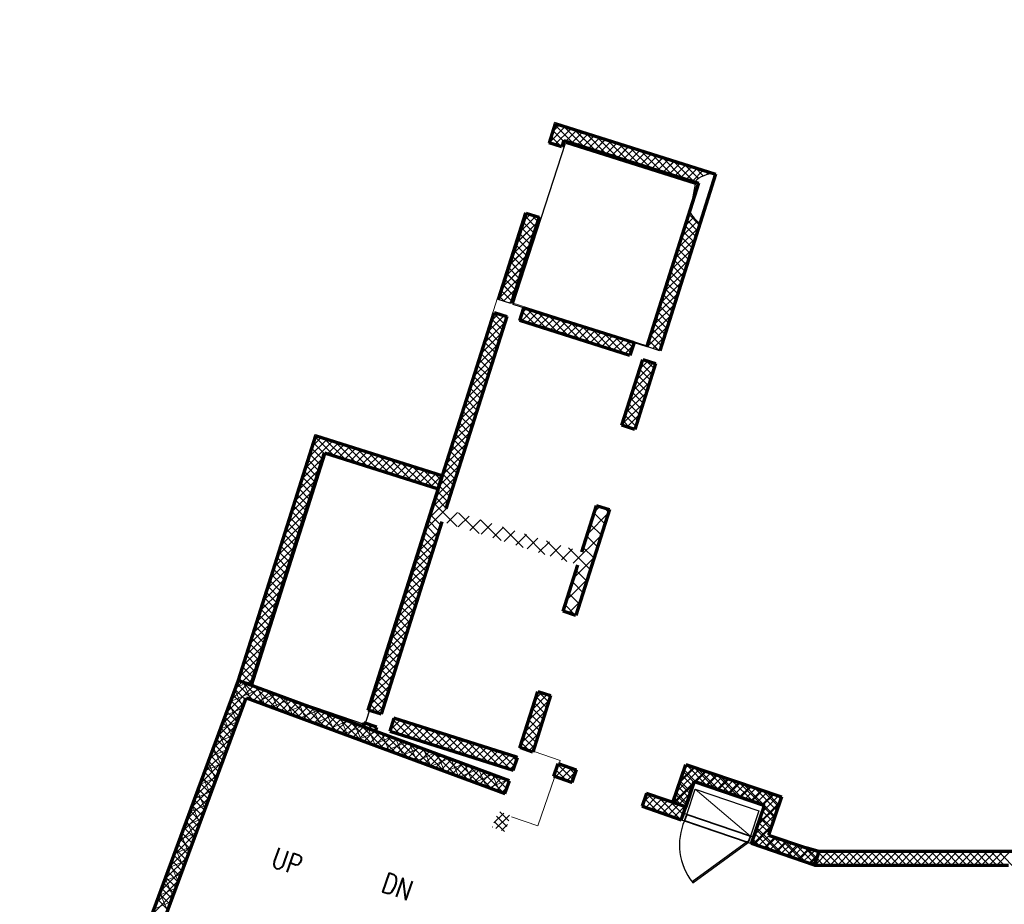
# Model space of a CAD drawing. Header units: millimetres. Extents: x 98667 to 994031, y -2704 to 533009.
# Tile 237 of 256: x 632609 to 647249, y 431122 to 444267. Entities that reach past the tile are written whole.
import ezdxf

# ---------------------------------------------------------------- set-up
doc = ezdxf.new("R2010")
doc.units = ezdxf.units.MM
for name, pattern in [('AP03000E0$0$HIDDEN', [9.525, 6.35, -3.175]), ('AP03000E0$0$HIDDENX2', [19.05, 12.7, -6.35]), ('sp00000g0$0$CENTER', [50.8, 31.75, -6.35, 6.35, -6.35])]:
    doc.linetypes.add(name, pattern=pattern)
doc.layers.add('0_LOUNGES', color=7, linetype='Continuous', true_color=0xfac800)
for name, color, linetype, lineweight in [('A-ANNO-TARG', 4, 'Continuous', 30), ('A-DOOR-FULL', 2, 'Continuous', 25), ('A-DOOR-HEAD', 3, 'Continuous', 35), ('A-ELEV-THIN', 1, 'Continuous', 15), ('A-SECT-MEDM', 2, 'Continuous', 25), ('A-SECT-THIN', 1, 'Continuous', 15), ('A-WALL-FNSH', 1, 'Continuous', 15), ('A-WALL-FULL', 6, 'Continuous', 70), ('A-WALL-PATT', 5, 'Continuous', 15), ('AP03000E0$0$A-FLOR-EDGE', 1, 'AP03000E0$0$HIDDENX2', 15), ('AP03000E0$0$A-WALL-FNSH', 1, 'Continuous', 15)]:
    doc.layers.add(name, color=color, linetype=linetype, lineweight=lineweight)
for name, color, linetype in [('A-WALL-PATT-50', 5, 'Continuous'), ('AF0300000$0$AF0300000$0$AP03-New Security Layout$0$AF0300000$0$PODUIM', 3, 'Continuous'), ('sp00000g0$0$S-GRID', 1, 'sp00000g0$0$CENTER')]:
    doc.layers.add(name, color=color, linetype=linetype)
doc.layers.add('AP03000E0$0$A-Slab Edge Guide', color=55, linetype='Continuous', lineweight=15, plot=False)
doc.styles.add('SOM-TEXT', font='SIMPLEX.shx', dxfattribs={"width": 0.8})

msp = doc.modelspace()

# ---------------------------------------------------------------- linework, layer by layer
at = {"layer": '0_LOUNGES', "color": 251, "extrusion": (-9.9569e-08, 8.03241e-09, 1)}
for p, q in [((639948, 440037, 0), (640725, 442434, 0)), ((640725, 442434, 0), (642650, 441825, 0)), ((642650, 441825, 0), (642577, 441422, 0)), ((642577, 441422, 0), (641940, 439407, 0)), ((641940, 439407, 0), (639948, 440037, 0)), ((637155, 437811, 0), (636067, 434371, 0)), ((638847, 437275, 0), (637155, 437811, 0)), ((637746, 433795, 0), (638847, 437275, 0)), ((636067, 434371, 0), (637746, 433795, 0))]:
    msp.add_line(p, q, dxfattribs=at)
msp.add_arc((459025, 494954, 0), 179716, 329.50357, 357.20966, dxfattribs=at)
at = {"layer": 'A-DOOR-FULL', "color": 251}
for p, q in [((642479, 432474, 0), (642446, 432379, 0)), ((642526, 432458, 0), (642479, 432474, 0)), ((642446, 432379, 0), (642494, 432363, 0)), ((643441, 432041, 0), (642490, 432365, 0)), ((642494, 432363, 0), (642526, 432458, 0)), ((643429, 432056, 0), (642607, 431456, 0)), ((642618, 431441, 0), (643441, 432041, 0)), ((643441, 432041, 0), (643429, 432056, 0)), ((643473, 432136, 0), (643441, 432041, 0)), ((643441, 432041, 0), (643488, 432025, 0)), ((643520, 432120, 0), (643473, 432136, 0)), ((643488, 432025, 0), (643520, 432120, 0)), ((642607, 431456, 0), (642618, 431441, 0))]:
    msp.add_line(p, q, dxfattribs=at)
msp.add_arc((643319, 432005, 0), 900, 156.5495, 218.1839, dxfattribs=at)
at = {"layer": 'A-DOOR-HEAD', "color": 251}
for p, q in [((642526, 432458, 0), (642494, 432363, 0)), ((642494, 432363, 0), (643441, 432041, 0)), ((643473, 432136, 0), (642526, 432458, 0)), ((643441, 432041, 0), (643473, 432136, 0))]:
    msp.add_line(p, q, dxfattribs=at)
at = {"layer": 'A-ELEV-THIN', "color": 251}
for p, q in [((642526, 432458, 0), (642654, 432835, 0)), ((642654, 432835, 0), (643601, 432513, 0)), ((643473, 432136, 0), (643601, 432513, 0))]:
    msp.add_line(p, q, dxfattribs=at)
at = {"layer": 'A-SECT-MEDM', "color": 251}
for p, q in [((642526, 432458, 0), (642654, 432835, 0)), ((642654, 432835, 0), (643601, 432513, 0)), ((643601, 432513, 0), (643473, 432136, 0)), ((643473, 432136, 0), (642526, 432458, 0))]:
    msp.add_line(p, q, dxfattribs=at)
at = {"layer": 'A-SECT-THIN', "color": 251}
msp.add_line((643473, 432136, 0), (642654, 432835, 0), dxfattribs=at)
at = {"layer": 'A-WALL-FNSH', "color": 251, "linetype": 'ByBlock'}
for p, q in [((640562, 442743), (640465, 442444)), ((640562, 442743), (642959, 441984)), ((640684, 442374), (640710, 442455)), ((640710, 442455), (642685, 441830)), ((642685, 441830), (641924, 439427)), ((640115, 441400), (638882, 437506)), ((639933, 440058), (640345, 441328)), ((641924, 439427), (639933, 440058)), ((636999, 438102), (635848, 434467)), ((638882, 437506), (636999, 438102)), ((640905, 435444), (641382, 436951)), ((640506, 434186), (640256, 433394)), ((640256, 433394), (640646, 433260)), ((640646, 433260), (640633, 433223)), ((640633, 433223), (640889, 433136)), ((640885, 433122), (640889, 433136)), ((640311, 432286), (640558, 433006)), ((640558, 433006), (640815, 432918)), ((640820, 432933), (640815, 432918)), ((641926, 432768), (641931, 432782)), ((641857, 432564), (641862, 432578)), ((642442, 432365), (641857, 432564)), ((639921, 432420), (640311, 432286)), ((642442, 432365), (642446, 432379)), ((643488, 432025), (643483, 432011)), ((644423, 431691), (643483, 432011)), ((647297, 431691), (644423, 431691))]:
    msp.add_line(p, q, dxfattribs=at)
at = {"layer": 'A-WALL-FULL', "color": 251}
for p, q in [((640572, 442724), (640479, 442439)), ((640572, 442724), (642955, 441970)), ((640670, 442379), (640479, 442439)), ((640701, 442474), (640670, 442379)), ((640701, 442474), (642704, 441840)), ((642704, 441840), (641934, 439409)), ((642955, 441970), (642125, 439348)), ((640140, 441393), (639724, 440108)), ((640331, 441332), (639914, 440048)), ((640140, 441393), (640331, 441332)), ((640043, 439797), (640103, 439988)), ((640103, 439988), (641743, 439469)), ((637790, 434007), (639662, 439918)), ((639852, 439858), (638947, 436998)), ((639662, 439918), (639852, 439858)), ((641683, 439278), (640043, 439797)), ((641743, 439469), (641683, 439278)), ((641564, 438241), (641874, 439218)), ((641874, 439218), (642064, 439158)), ((642064, 439158), (641755, 438180)), ((641755, 438180), (641564, 438241)), ((637009, 438083), (635859, 434447)), ((638892, 437487), (637009, 438083)), ((636049, 434387), (637139, 437832)), ((637139, 437832), (638832, 437296)), ((638832, 437296), (638892, 437487)), ((640968, 436358), (641187, 437049)), ((641187, 437049), (641378, 436989)), ((641378, 436989), (640880, 435416)), ((638886, 436807), (637981, 433947)), ((640689, 435476), (640908, 436167)), ((640880, 435416), (640689, 435476)), ((635859, 434447), (632791, 426151)), ((639891, 432955), (635859, 434447)), ((635859, 434447), (636049, 434387)), ((640047, 433449), (640312, 434284)), ((640503, 434224), (640237, 433385)), ((640312, 434284), (640503, 434224)), ((633043, 426263), (635976, 434190)), ((635976, 434190), (639821, 432768)), ((637981, 433947), (637790, 434007)), ((637730, 433817), (637710, 433762)), ((637921, 433756), (637730, 433817)), ((638172, 433887), (638111, 433696)), ((640002, 433307), (638172, 433887)), ((637710, 433762), (637898, 433693)), ((637898, 433693), (637921, 433756)), ((638111, 433696), (639946, 433115)), ((640059, 433446), (640047, 433449)), ((640237, 433385), (640059, 433446)), ((639946, 433115), (640011, 433305)), ((640011, 433305), (640002, 433307)), ((642322, 432633), (642514, 433200)), ((642514, 433200, 0), (643934, 432717, 0)), ((642514, 433200), (643934, 432717)), ((639821, 432768), (639891, 432955)), ((642462, 432425, 0), (642639, 432946, 0)), ((642639, 432946), (642511, 432569)), ((642639, 432946, 0), (643681, 432592, 0)), ((643681, 432592), (642639, 432946)), ((639821, 432768), (639821, 432768)), ((642511, 432569), (642322, 432633)), ((643934, 432717), (643742, 432150)), ((643488, 432025), (643681, 432592)), ((643504, 432071, 0), (643681, 432592, 0)), ((644426, 431706), (643488, 432025)), ((643742, 432150), (644300, 431960)), ((644493, 431906), (644300, 431960)), ((644300, 431960), (644493, 431906)), ((644300, 431960), (644493, 431906)), ((644493, 431906), (644426, 431706)), ((644493, 431906), (644426, 431706)), ((657541, 431906), (644493, 431906)), ((644426, 431706), (647312, 431706))]:
    msp.add_line(p, q, dxfattribs=at)
at = {"layer": 'A-WALL-FULL', "color": 251, "linetype": 'ByBlock'}
for p, q in [((640552, 433024), (640616, 433213)), ((640616, 433213), (640885, 433122)), ((640885, 433122), (640820, 432933)), ((640820, 432933), (640552, 433024)), ((641926, 432768), (641862, 432578)), ((642511, 432569), (641926, 432768)), ((641862, 432578), (642446, 432379)), ((642446, 432379), (642511, 432569))]:
    msp.add_line(p, q, dxfattribs=at)
at = {"layer": 'A-WALL-PATT', "color": 251, "linetype": 'Continuous'}
for p, q in [((640635, 442704), (640532, 442602)), ((640837, 442431), (640565, 442704)), ((640806, 442650), (640566, 442412)), ((640977, 442596), (640817, 442437)), ((641164, 442327), (640859, 442633)), ((640662, 442381), (640510, 442534)), ((641147, 442542), (640987, 442383)), ((641318, 442488), (641158, 442329)), ((641490, 442224), (641186, 442530)), ((641489, 442434), (641329, 442275)), ((641817, 442120), (641513, 442426)), ((641660, 442380), (641500, 442221)), ((641830, 442326), (641670, 442167)), ((642144, 442017), (641839, 442323)), ((642001, 442272), (641841, 442113)), ((642172, 442218), (642012, 442059)), ((642471, 441913), (642166, 442220)), ((642343, 442164), (642183, 442005)), ((642513, 442110), (642353, 441951)), ((642702, 441906), (642493, 442116)), ((642684, 442056), (642524, 441896)), ((642855, 442002), (642817, 441964)), ((642858, 441975), (642820, 442013)), ((639996, 440950), (640307, 441258)), ((640103, 441280), (640198, 441374)), ((640283, 441186), (640125, 441346)), ((642502, 441203), (642628, 441328)), ((642716, 441216), (642557, 441376)), ((640228, 441017), (640070, 441176)), ((642399, 440876), (642705, 441181)), ((642662, 441046), (642503, 441206)), ((640173, 440847), (640015, 441006)), ((642608, 440875), (642449, 441035)), ((639889, 440619), (640200, 440928)), ((640118, 440677), (639960, 440836)), ((642295, 440549), (642601, 440854)), ((642554, 440704), (642395, 440864)), ((640063, 440507), (639905, 440667)), ((642500, 440533), (642341, 440693)), ((639782, 440289), (640092, 440598)), ((642192, 440223), (642498, 440527)), ((642446, 440362), (642287, 440522)), ((640008, 440337), (639850, 440497)), ((639953, 440168), (639795, 440327)), ((639801, 440084), (639985, 440267)), ((642392, 440192), (642233, 440352)), ((639818, 440079), (639740, 440157)), ((642088, 439896), (642395, 440200)), ((642338, 440021), (642179, 440181)), ((640080, 439913), (640143, 439976)), ((640449, 439669), (640144, 439975)), ((642284, 439850), (642125, 440010)), ((639812, 439871), (639571, 439631)), ((639789, 439657), (639630, 439817)), ((639843, 439828), (639795, 439876)), ((640122, 439772), (640056, 439839)), ((640153, 439763), (640313, 439922)), ((640324, 439708), (640484, 439868)), ((640776, 439565), (640471, 439872)), ((640495, 439654), (640655, 439814)), ((641985, 439569), (642291, 439874)), ((642230, 439679), (642071, 439839)), ((639735, 439487), (639576, 439647)), ((640666, 439600), (640826, 439759)), ((641102, 439462), (640798, 439768)), ((640836, 439546), (640996, 439705)), ((641007, 439492), (641167, 439651)), ((641429, 439359), (641125, 439665)), ((642176, 439509), (642016, 439669)), ((639773, 439609), (639467, 439304)), ((641178, 439438), (641338, 439597)), ((641349, 439384), (641509, 439543)), ((641695, 439316), (641452, 439561)), ((642105, 439355), (641962, 439498)), ((642021, 439381), (642188, 439547)), ((639681, 439316), (639522, 439476)), ((641519, 439330), (641679, 439489)), ((639670, 439282), (639364, 438977)), ((639627, 439145), (639467, 439305)), ((639573, 438974), (639413, 439134)), ((641778, 438915), (642032, 439168)), ((642013, 438996), (641854, 439156)), ((639566, 438955), (639260, 438650)), ((639518, 438804), (639359, 438964)), ((641959, 438826), (641800, 438986)), ((639464, 438633), (639305, 438793)), ((641675, 438589), (641981, 438893)), ((641905, 438655), (641746, 438815)), ((639463, 438628), (639157, 438324)), ((639410, 438462), (639251, 438622)), ((641851, 438484), (641692, 438644)), ((641571, 438262), (641877, 438566)), ((641797, 438313), (641638, 438473)), ((639356, 438291), (639197, 438451)), ((639360, 438301), (639053, 437997)), ((639302, 438120), (639143, 438280)), ((641683, 438203), (641584, 438303)), ((641724, 438190), (641774, 438240)), ((636961, 437931), (637089, 438058)), ((637447, 437735), (637142, 438041)), ((639248, 437950), (639089, 438110)), ((636857, 437604), (637259, 438004)), ((637136, 437822), (636977, 437982)), ((637270, 437791), (637430, 437950)), ((637441, 437737), (637601, 437896)), ((637774, 437631), (637469, 437938)), ((639256, 437975), (638950, 437670)), ((639194, 437779), (639035, 437939)), ((637082, 437651), (636923, 437811)), ((637612, 437683), (637772, 437842)), ((637782, 437629), (637942, 437788)), ((638100, 437528), (637796, 437834)), ((639140, 437608), (638981, 437768)), ((637028, 437481), (636869, 437641)), ((637953, 437574), (638113, 437734)), ((638427, 437424), (638123, 437731)), ((638124, 437520), (638284, 437680)), ((638295, 437466), (638455, 437626)), ((638754, 437321), (638449, 437627)), ((639153, 437648), (638846, 437343)), ((639086, 437437), (638927, 437597)), ((636754, 437278), (637060, 437582)), ((636974, 437310), (636815, 437470)), ((638466, 437412), (638626, 437571)), ((638636, 437358), (638796, 437517)), ((638873, 437427), (638776, 437524)), ((636920, 437139), (636761, 437299)), ((639049, 437321), (638743, 437017)), ((638807, 437304), (638846, 437343)), ((639032, 437267), (638873, 437427)), ((636651, 436951), (636957, 437255)), ((638978, 437096), (638819, 437256)), ((636866, 436968), (636707, 437128)), ((638924, 436925), (638765, 437085)), ((641236, 437033), (641157, 436955)), ((641365, 436947), (641298, 437014)), ((636547, 436624), (636853, 436928)), ((636812, 436798), (636653, 436957)), ((638946, 436994), (638640, 436690)), ((638870, 436754), (638711, 436914)), ((639112, 436736), (638924, 436925)), ((638949, 436997), (638946, 436994)), ((639119, 436943), (638959, 436784)), ((639290, 436889), (639130, 436730)), ((639439, 436632), (639135, 436938)), ((641360, 436933), (641054, 436628)), ((641311, 436776), (641151, 436936)), ((636758, 436627), (636599, 436787)), ((638816, 436584), (638657, 436744)), ((639461, 436835), (639301, 436676)), ((639766, 436529), (639462, 436835)), ((639631, 436781), (639472, 436622)), ((639802, 436727), (639642, 436568)), ((640093, 436425), (639788, 436731)), ((641257, 436606), (641097, 436766)), ((636444, 436298), (636750, 436601)), ((636704, 436456), (636545, 436616)), ((638842, 436668), (638536, 436363)), ((638762, 436413), (638603, 436573)), ((639973, 436673), (639813, 436514)), ((640144, 436618), (639984, 436460)), ((640419, 436322), (640115, 436627)), ((640314, 436564), (640155, 436406)), ((641257, 436606), (640838, 436189)), ((641202, 436435), (641043, 436595)), ((636650, 436285), (636491, 436445)), ((640485, 436510), (640325, 436352)), ((640746, 436218), (640442, 436524)), ((640656, 436456), (640496, 436297)), ((641094, 436093), (640769, 436420)), ((641148, 436264), (640989, 436424)), ((636341, 435971), (636646, 436275)), ((636595, 436114), (636437, 436274)), ((638739, 436341), (638433, 436036)), ((638708, 436242), (638548, 436402)), ((640827, 436402), (640667, 436243)), ((641153, 436279), (640847, 435975)), ((638654, 436071), (638494, 436231)), ((636541, 435944), (636383, 436103)), ((638635, 436014), (638329, 435710)), ((638599, 435900), (638440, 436060)), ((641040, 435923), (640881, 436083)), ((636238, 435644), (636543, 435948)), ((636487, 435773), (636329, 435933)), ((638545, 435730), (638386, 435890)), ((641050, 435952), (640744, 435648)), ((640986, 435752), (640827, 435912)), ((636433, 435602), (636275, 435762)), ((638532, 435687), (638226, 435383)), ((638491, 435559), (638332, 435719)), ((640932, 435581), (640773, 435741)), ((636134, 435318), (636439, 435621)), ((636379, 435431), (636221, 435591)), ((638437, 435388), (638278, 435548)), ((640870, 435419), (640719, 435570)), ((640946, 435626), (640770, 435450)), ((636325, 435261), (636167, 435420)), ((636031, 434991), (636336, 435294)), ((636271, 435090), (636113, 435249)), ((638429, 435361), (638122, 435056)), ((638383, 435217), (638224, 435377)), ((638329, 435047), (638170, 435207)), ((635928, 434664), (636232, 434968)), ((636217, 434919), (636059, 435079)), ((638325, 435034), (638019, 434729)), ((638275, 434876), (638116, 435036)), ((636163, 434748), (636005, 434908)), ((638221, 434705), (638062, 434865)), ((636109, 434578), (635950, 434737)), ((638222, 434707), (637915, 434402)), ((638167, 434534), (638008, 434694)), ((636055, 434407), (635896, 434566)), ((635916, 434429), (636129, 434641)), ((638113, 434364), (637954, 434524)), ((635971, 434406), (635819, 434341)), ((636047, 434164), (635937, 434419)), ((638118, 434380), (637812, 434076)), ((636186, 434326), (635743, 434135)), ((635924, 434048), (635809, 434313)), ((636402, 434246), (636135, 434131)), ((636252, 434088), (636143, 434342)), ((636458, 434012), (636348, 434266)), ((638059, 434193), (637900, 434353)), ((640226, 434014), (640453, 434240)), ((640500, 434215), (640485, 434229)), ((635844, 433833), (635730, 434097)), ((636618, 434166), (636351, 434051)), ((636664, 433936), (636554, 434190)), ((636834, 434087), (636567, 433972)), ((636869, 433860), (636760, 434114)), ((638005, 434022), (637846, 434182)), ((640446, 434044), (640286, 434204)), ((635920, 434038), (635667, 433929)), ((637049, 434007), (636783, 433892)), ((637075, 433784), (636965, 434038)), ((637281, 433708), (637171, 433962)), ((637798, 434005), (637792, 434011)), ((638015, 434053), (637925, 433965)), ((640123, 433687), (640429, 433992)), ((640392, 433873), (640232, 434033)), ((635844, 433832), (635591, 433724)), ((635764, 433617), (635650, 433882)), ((637265, 433927), (636999, 433812)), ((637481, 433847), (637214, 433732)), ((637487, 433631), (637377, 433886)), ((637692, 433555), (637583, 433810)), ((637719, 433759), (637765, 433805)), ((637876, 433701), (637776, 433802)), ((638267, 433856), (638114, 433704)), ((638429, 433595), (638164, 433862)), ((638438, 433802), (638278, 433643)), ((638756, 433492), (638451, 433798)), ((640337, 433703), (640178, 433863)), ((635684, 433401), (635570, 433666)), ((637697, 433767), (637430, 433652)), ((637912, 433688), (637646, 433573)), ((637898, 433479), (637788, 433733)), ((637883, 433698), (637909, 433725)), ((638104, 433403), (637994, 433657)), ((638608, 433748), (638448, 433589)), ((638779, 433694), (638619, 433535)), ((639083, 433388), (638778, 433695)), ((638950, 433640), (638790, 433481)), ((640093, 433434), (640326, 433665)), ((640283, 433532), (640124, 433692)), ((635768, 433627), (635515, 433518)), ((638128, 433608), (637862, 433493)), ((638344, 433528), (638077, 433413)), ((638309, 433327), (638200, 433581)), ((638515, 433251), (638405, 433505)), ((639121, 433586), (638961, 433427)), ((639409, 433285), (639105, 433591)), ((639292, 433532), (639132, 433373)), ((640190, 433401), (640070, 433521)), ((635691, 433421), (635439, 433312)), ((635604, 433185), (635490, 433450)), ((638560, 433448), (638293, 433333)), ((638775, 433368), (638509, 433253)), ((638721, 433175), (638611, 433429)), ((638926, 433099), (638817, 433353)), ((639462, 433478), (639302, 433319)), ((639736, 433182), (639432, 433488)), ((639633, 433424), (639473, 433265)), ((639804, 433370), (639644, 433211)), ((639966, 433175), (639758, 433384)), ((635615, 433215), (635363, 433107)), ((635524, 432970), (635410, 433234)), ((638991, 433288), (638725, 433174)), ((639207, 433209), (638941, 433094)), ((639132, 433023), (639023, 433277)), ((639338, 432947), (639228, 433201)), ((639975, 433316), (639815, 433157)), ((640835, 432977), (640612, 433201)), ((639423, 433129), (639156, 433014)), ((639544, 432871), (639434, 433124)), ((640574, 433016), (640732, 433174)), ((640742, 432959), (640874, 433091)), ((642421, 432927), (642649, 433154)), ((642635, 432932), (642477, 433090)), ((642952, 432840), (642632, 433160)), ((642659, 432939), (642816, 433097)), ((635539, 433010), (635287, 432901)), ((635445, 432754), (635330, 433018)), ((639638, 433049), (639372, 432934)), ((639854, 432969), (639588, 432854)), ((639749, 432795), (639640, 433048)), ((639873, 432908), (639846, 432972)), ((640571, 433017), (640555, 433033)), ((642345, 432625), (642626, 432906)), ((642578, 432765), (642420, 432923)), ((642826, 432882), (642984, 433040)), ((643292, 432724), (642972, 433044)), ((642994, 432825), (643151, 432983)), ((643161, 432769), (643319, 432926)), ((643632, 432608), (643312, 432928)), ((635463, 432804), (635211, 432695)), ((635365, 432538), (635251, 432803)), ((639828, 432785), (639804, 432774)), ((642263, 432442), (641945, 432761)), ((643329, 432712), (643487, 432869)), ((643496, 432655), (643654, 432812)), ((643887, 432578), (643652, 432813)), ((641916, 432560), (642074, 432717)), ((642084, 432503), (642242, 432660)), ((642473, 432456), (642284, 432646)), ((642521, 432597), (642363, 432755)), ((643664, 432598), (643822, 432755)), ((635387, 432598), (635135, 432489)), ((635285, 432322), (635171, 432587)), ((641925, 432557), (641872, 432610)), ((642251, 432446), (642410, 432603)), ((643576, 432286), (643897, 432606)), ((643830, 432410), (643673, 432568)), ((635311, 432392), (635059, 432284)), ((635205, 432107), (635091, 432371)), ((642419, 432389), (642465, 432434)), ((643773, 432243), (643616, 432401)), ((635235, 432187), (634983, 432078)), ((643527, 432012), (643781, 432266)), ((643910, 431881), (643559, 432233)), ((635125, 431891), (635011, 432155)), ((643570, 431997), (643502, 432065)), ((643695, 431955), (643852, 432112)), ((643862, 431898), (644020, 432055)), ((644250, 431766), (643930, 432086)), ((635159, 431981), (634907, 431872)), ((635045, 431675), (634931, 431939)), ((644030, 431841), (644187, 431998)), ((644197, 431784), (644357, 431944)), ((644453, 431787), (644271, 431970)), ((644434, 431706), (644636, 431906)), ((644786, 431706), (644587, 431906)), ((644659, 431706), (644861, 431906)), ((645010, 431706), (644811, 431906)), ((644885, 431706), (645086, 431906)), ((645234, 431706), (645035, 431906)), ((645110, 431706), (645311, 431906)), ((645457, 431706), (645258, 431906)), ((645335, 431706), (645536, 431906)), ((645681, 431706), (645482, 431906)), ((645560, 431706), (645761, 431906)), ((645905, 431706), (645706, 431906)), ((645785, 431706), (645986, 431906)), ((646129, 431706), (645930, 431906)), ((646010, 431706), (646211, 431906)), ((646353, 431706), (646154, 431906)), ((646235, 431706), (646437, 431906)), ((646577, 431706), (646378, 431906)), ((646461, 431706), (646662, 431906)), ((646801, 431706), (646602, 431906)), ((646686, 431706), (646887, 431906)), ((647025, 431706), (646826, 431906)), ((646911, 431706), (647112, 431906)), ((647248, 431706), (647050, 431906)), ((647136, 431706), (647337, 431906)), ((635082, 431775), (634831, 431667)), ((644365, 431727), (644467, 431829)), ((644562, 431706), (644460, 431808)), ((634966, 431459), (634852, 431724)), ((635006, 431570), (634754, 431461)), ((634886, 431244), (634772, 431508)), ((634930, 431364), (634678, 431255)), ((634854, 431158), (634602, 431049)), ((634806, 431028), (634692, 431292))]:
    msp.add_line(p, q, dxfattribs=at)
at = {"layer": 'A-WALL-PATT-50', "color": 251}
for p, q in [((640479, 442439), (640572, 442724)), ((640572, 442724), (642938, 441982)), ((640670, 442379), (640479, 442439)), ((640701, 442474), (640670, 442379)), ((642647, 441858), (640701, 442474)), ((641934, 439409), (642571, 441421)), ((639722, 440109), (640140, 441393)), ((640331, 441332), (639912, 440049)), ((640140, 441393), (640331, 441332)), ((642725, 441243), (642125, 439348)), ((639912, 440049), (639722, 440109)), ((642125, 439348), (641934, 439409))]:
    msp.add_line(p, q, dxfattribs=at)
at = {"layer": 'A-WALL-PATT-50', "color": 251, "linetype": 'Continuous'}
for p, q in [((640480, 442439), (640721, 442678)), ((640532, 442602), (640635, 442704)), ((640696, 442460), (640537, 442619)), ((640837, 442431), (640565, 442704)), ((640566, 442412), (640806, 442651)), ((641000, 442379), (640695, 442686)), ((640731, 442464), (640892, 442624)), ((640817, 442437), (640977, 442597)), ((641164, 442327), (640858, 442635)), ((640902, 442410), (641063, 442570)), ((641327, 442275), (641021, 442584)), ((640499, 442433), (640482, 442449)), ((640662, 442381), (640510, 442534)), ((640987, 442383), (641149, 442544)), ((641073, 442356), (641234, 442517)), ((641158, 442329), (641320, 442490)), ((641490, 442224), (641183, 442533)), ((641243, 442302), (641405, 442463)), ((641329, 442275), (641491, 442436)), ((641654, 442172), (641346, 442482)), ((641817, 442120), (641509, 442431)), ((640651, 442385), (640681, 442415)), ((641414, 442248), (641577, 442409)), ((641500, 442221), (641662, 442383)), ((641585, 442194), (641748, 442356)), ((641670, 442167), (641833, 442329)), ((641981, 442069), (641671, 442380)), ((641756, 442140), (641919, 442302)), ((642144, 442017), (641834, 442329)), ((641841, 442113), (642004, 442275)), ((642307, 441965), (641997, 442278)), ((641927, 442086), (642090, 442248)), ((642012, 442059), (642176, 442222)), ((642097, 442032), (642261, 442195)), ((642471, 441913), (642159, 442227)), ((642183, 442005), (642347, 442168)), ((642268, 441978), (642432, 442141)), ((642634, 441862), (642322, 442176)), ((642353, 441951), (642518, 442114)), ((642439, 441924), (642604, 442087)), ((642702, 441906), (642484, 442125)), ((642524, 441896), (642689, 442061)), ((642610, 441869), (642775, 442034)), ((642773, 441947), (642647, 442074)), ((642858, 441975), (642810, 442023)), ((642817, 441964), (642860, 442007)), ((642554, 441366), (642583, 441396)), ((639995, 440949), (640306, 441258)), ((640049, 441114), (640283, 441347)), ((640255, 441102), (640097, 441261)), ((640103, 441280), (640198, 441374)), ((640283, 441186), (640125, 441346)), ((640311, 441271), (640213, 441369)), ((642450, 441040), (642685, 441272)), ((642502, 441203), (642628, 441328)), ((642689, 441131), (642530, 441291)), ((642716, 441216), (642557, 441376)), ((640228, 441017), (640069, 441176)), ((642399, 440876), (642705, 441181)), ((642635, 440960), (642476, 441120)), ((642662, 441046), (642503, 441206)), ((639941, 440783), (640252, 441093)), ((640173, 440847), (640014, 441007)), ((640200, 440932), (640042, 441091)), ((642347, 440713), (642653, 441017)), ((642608, 440875), (642449, 441035)), ((639887, 440618), (640199, 440927)), ((640117, 440678), (639959, 440837)), ((640145, 440763), (639987, 440922)), ((642295, 440549), (642601, 440854)), ((642554, 440704), (642395, 440864)), ((642581, 440789), (642422, 440949)), ((639833, 440452), (640145, 440761)), ((640062, 440508), (639904, 440667)), ((640090, 440593), (639931, 440752)), ((642244, 440386), (642550, 440691)), ((642500, 440533), (642341, 440693)), ((642527, 440619), (642368, 440779)), ((639780, 440286), (640091, 440596)), ((640034, 440423), (639876, 440583)), ((642192, 440223), (642498, 440527)), ((642446, 440362), (642287, 440522)), ((642473, 440448), (642314, 440608)), ((639726, 440121), (640037, 440430)), ((639979, 440254), (639821, 440413)), ((640007, 440339), (639848, 440498)), ((642419, 440277), (642260, 440437)), ((639924, 440084), (639766, 440244)), ((639952, 440169), (639793, 440328)), ((639801, 440084), (639983, 440265)), ((642140, 440059), (642446, 440364)), ((642365, 440106), (642206, 440266)), ((642392, 440192), (642233, 440352)), ((639818, 440079), (639738, 440159)), ((639886, 440057), (639929, 440099)), ((642088, 439896), (642395, 440200)), ((642311, 439936), (642152, 440096)), ((642338, 440021), (642179, 440181)), ((640068, 439790), (640228, 439949)), ((640080, 439913), (640143, 439976)), ((640449, 439669), (640144, 439975)), ((642037, 439732), (642343, 440037)), ((642284, 439850), (642125, 440010)), ((639571, 439631), (639812, 439871)), ((639622, 439794), (639726, 439898)), ((639789, 439657), (639630, 439817)), ((639816, 439743), (639657, 439903)), ((639843, 439828), (639795, 439876)), ((640122, 439772), (640056, 439839)), ((640286, 439721), (640083, 439924)), ((640153, 439763), (640313, 439922)), ((640239, 439735), (640399, 439895)), ((640612, 439617), (640308, 439923)), ((640324, 439708), (640484, 439868)), ((640409, 439681), (640569, 439841)), ((640776, 439565), (640471, 439872)), ((640495, 439654), (640655, 439814)), ((640580, 439627), (640740, 439787)), ((640939, 439514), (640635, 439820)), ((641985, 439569), (642291, 439874)), ((642230, 439679), (642071, 439839)), ((642257, 439765), (642098, 439925)), ((639519, 439467), (639825, 439772)), ((639735, 439487), (639576, 439647)), ((639762, 439572), (639603, 439732)), ((640666, 439600), (640826, 439759)), ((640751, 439573), (640911, 439732)), ((641102, 439462), (640798, 439768)), ((640836, 439546), (640996, 439705)), ((640922, 439519), (641082, 439678)), ((641266, 439410), (640961, 439717)), ((641007, 439492), (641167, 439651)), ((641429, 439359), (641125, 439665)), ((641936, 439408), (642239, 439710)), ((642176, 439509), (642016, 439669)), ((642203, 439594), (642043, 439754)), ((639467, 439304), (639773, 439609)), ((639708, 439401), (639549, 439561)), ((641093, 439465), (641253, 439624)), ((641178, 439438), (641338, 439597)), ((641263, 439411), (641423, 439570)), ((641593, 439307), (641288, 439613)), ((641349, 439384), (641509, 439543)), ((641434, 439357), (641594, 439516)), ((641695, 439316), (641452, 439561)), ((641722, 439402), (641615, 439510)), ((642105, 439354), (641962, 439498)), ((642149, 439423), (641989, 439583)), ((642021, 439381), (642188, 439547)), ((639415, 439141), (639722, 439445)), ((639654, 439230), (639495, 439390)), ((639681, 439316), (639522, 439476)), ((641519, 439330), (641679, 439489)), ((641605, 439303), (641730, 439428)), ((641942, 439406), (641935, 439413)), ((642106, 439354), (642136, 439383)), ((639364, 438977), (639670, 439282)), ((639600, 439060), (639440, 439220)), ((639627, 439145), (639467, 439305)), ((642040, 439082), (641919, 439203)), ((639312, 438814), (639618, 439118)), ((639573, 438974), (639413, 439134)), ((641726, 438752), (642032, 439057)), ((641778, 438915), (642032, 439168)), ((641986, 438911), (641827, 439071)), ((641830, 439079), (641946, 439195)), ((642013, 438996), (641854, 439156)), ((639260, 438650), (639566, 438955)), ((639518, 438804), (639359, 438964)), ((639546, 438889), (639386, 439049)), ((641959, 438826), (641800, 438986)), ((639209, 438487), (639515, 438792)), ((639464, 438633), (639305, 438793)), ((639491, 438718), (639332, 438878)), ((641675, 438589), (641981, 438893)), ((641905, 438655), (641746, 438815)), ((641932, 438740), (641773, 438900)), ((639157, 438324), (639463, 438628)), ((639410, 438462), (639251, 438622)), ((639437, 438547), (639278, 438707)), ((641623, 438425), (641929, 438730)), ((641851, 438484), (641692, 438644)), ((641878, 438569), (641719, 438729)), ((639383, 438377), (639224, 438537)), ((641571, 438262), (641877, 438566)), ((641797, 438313), (641638, 438473)), ((641824, 438399), (641665, 438559)), ((639105, 438160), (639411, 438465)), ((639329, 438206), (639170, 438366)), ((639356, 438291), (639197, 438451)), ((641770, 438228), (641611, 438388)), ((641639, 438217), (641826, 438403)), ((639053, 437997), (639360, 438301)), ((639275, 438035), (639116, 438195)), ((639302, 438120), (639143, 438280)), ((641683, 438203), (641584, 438303)), ((641724, 438190), (641774, 438240)), ((636909, 437768), (637174, 438031)), ((636961, 437931), (637089, 438058)), ((637284, 437787), (637004, 438068)), ((637447, 437735), (637142, 438041)), ((639002, 437834), (639308, 438138)), ((639248, 437950), (639089, 438110)), ((636857, 437604), (637259, 438004)), ((637109, 437737), (636950, 437897)), ((637136, 437822), (636977, 437982)), ((637185, 437818), (637345, 437977)), ((637270, 437791), (637430, 437950)), ((637610, 437683), (637306, 437989)), ((637356, 437764), (637516, 437923)), ((637441, 437737), (637601, 437896)), ((637774, 437631), (637469, 437938)), ((637937, 437580), (637633, 437886)), ((638950, 437670), (639256, 437975)), ((639194, 437779), (639035, 437939)), ((639221, 437864), (639062, 438024)), ((636806, 437441), (637112, 437745)), ((637082, 437651), (636923, 437811)), ((637526, 437710), (637686, 437869)), ((637612, 437683), (637772, 437842)), ((637697, 437656), (637857, 437815)), ((637782, 437629), (637942, 437788)), ((638100, 437528), (637796, 437834)), ((637868, 437602), (638028, 437761)), ((638264, 437476), (637959, 437782)), ((638898, 437507), (639204, 437811)), ((639140, 437608), (638981, 437768)), ((639167, 437694), (639008, 437854)), ((637028, 437481), (636869, 437641)), ((637055, 437566), (636896, 437726)), ((637953, 437574), (638113, 437734)), ((638039, 437547), (638199, 437707)), ((638427, 437424), (638123, 437731)), ((638124, 437520), (638284, 437680)), ((638209, 437493), (638369, 437653)), ((638591, 437373), (638286, 437679)), ((638295, 437466), (638455, 437626)), ((638380, 437439), (638540, 437598)), ((638754, 437321), (638449, 437627)), ((638846, 437343), (639153, 437648)), ((639086, 437437), (638927, 437597)), ((639113, 437523), (638954, 437683)), ((636754, 437278), (637060, 437582)), ((636974, 437310), (636815, 437470)), ((637001, 437395), (636842, 437555)), ((638466, 437412), (638626, 437571)), ((638551, 437385), (638711, 437544)), ((638846, 437341), (638613, 437575)), ((638636, 437358), (638796, 437517)), ((638722, 437331), (638882, 437490)), ((638873, 437427), (638776, 437524)), ((638795, 437180), (639101, 437485)), ((639059, 437352), (638900, 437512)), ((636702, 437114), (637008, 437418)), ((636920, 437139), (636761, 437299)), ((636947, 437224), (636788, 437384)), ((638743, 437017), (639049, 437321)), ((638807, 437304), (638846, 437343)), ((639005, 437181), (638846, 437341)), ((639032, 437267), (638873, 437427)), ((636651, 436951), (636957, 437255)), ((636893, 437054), (636734, 437214)), ((638691, 436853), (638997, 437158)), ((638951, 437010), (638792, 437170)), ((638978, 437096), (638819, 437256)), ((636599, 436788), (636905, 437092)), ((636839, 436883), (636680, 437043)), ((636866, 436968), (636707, 437128)), ((636547, 436624), (636853, 436928)), ((636785, 436712), (636626, 436872)), ((636812, 436798), (636653, 436957)), ((638870, 436754), (638711, 436914)), ((636496, 436461), (636801, 436765)), ((636758, 436627), (636599, 436787)), ((638816, 436584), (638657, 436744)), ((638843, 436669), (638684, 436829)), ((636444, 436298), (636750, 436601)), ((636704, 436456), (636545, 436616)), ((636731, 436541), (636572, 436701)), ((638536, 436363), (638842, 436668)), ((638762, 436413), (638603, 436573)), ((638789, 436498), (638630, 436658)), ((636393, 436134), (636698, 436438)), ((636650, 436285), (636491, 436445)), ((636677, 436371), (636518, 436530)), ((638484, 436200), (638791, 436504)), ((638735, 436327), (638575, 436487)), ((636341, 435971), (636646, 436275)), ((636595, 436114), (636437, 436274)), ((636623, 436200), (636464, 436360)), ((638433, 436036), (638739, 436341)), ((638681, 436157), (638521, 436317)), ((638708, 436242), (638548, 436402)), ((636568, 436029), (636410, 436189)), ((638381, 435873), (638687, 436177)), ((638626, 435986), (638467, 436146)), ((638654, 436071), (638494, 436231)), ((636289, 435808), (636594, 436111)), ((636514, 435858), (636356, 436018)), ((636541, 435944), (636383, 436103)), ((638329, 435710), (638635, 436014)), ((638599, 435900), (638440, 436060)), ((636238, 435644), (636543, 435948)), ((636460, 435688), (636302, 435847)), ((636487, 435773), (636329, 435933)), ((638278, 435546), (638584, 435851)), ((638545, 435730), (638386, 435890)), ((638572, 435815), (638413, 435975)), ((636186, 435481), (636491, 435785)), ((636433, 435602), (636275, 435762)), ((638226, 435383), (638532, 435687)), ((638491, 435559), (638332, 435719)), ((638518, 435644), (638359, 435804)), ((636134, 435318), (636439, 435621)), ((636379, 435431), (636221, 435591)), ((636406, 435517), (636248, 435676)), ((638437, 435388), (638278, 435548)), ((638464, 435474), (638305, 435634)), ((636083, 435154), (636388, 435458)), ((636325, 435261), (636167, 435420)), ((636352, 435346), (636194, 435506)), ((638174, 435219), (638480, 435524)), ((638410, 435303), (638251, 435463)), ((636031, 434991), (636336, 435294)), ((636271, 435090), (636113, 435249)), ((636298, 435175), (636140, 435335)), ((638122, 435056), (638429, 435361)), ((638356, 435132), (638197, 435292)), ((638383, 435217), (638224, 435377)), ((635979, 434828), (636284, 435131)), ((636244, 435004), (636086, 435164)), ((638071, 434893), (638377, 435197)), ((638302, 434961), (638143, 435121)), ((638329, 435047), (638170, 435207)), ((635928, 434664), (636232, 434968)), ((636190, 434834), (636032, 434993)), ((636217, 434919), (636059, 435079)), ((638019, 434729), (638325, 435034)), ((638275, 434876), (638116, 435036)), ((636136, 434663), (635978, 434822)), ((636163, 434748), (636005, 434908)), ((637967, 434566), (638273, 434870)), ((638221, 434705), (638062, 434865)), ((638248, 434790), (638089, 434950)), ((635876, 434501), (636181, 434804)), ((636109, 434578), (635950, 434737)), ((637915, 434402), (638222, 434707)), ((638167, 434534), (638008, 434694)), ((638194, 434620), (638035, 434780)), ((636055, 434407), (635896, 434566)), ((635916, 434429), (636129, 434641)), ((636082, 434492), (635923, 434651)), ((637864, 434239), (638170, 434544)), ((638113, 434364), (637954, 434524)), ((638140, 434449), (637981, 434609)), ((635750, 434152), (635996, 434397)), ((635815, 434329), (635914, 434427)), ((636087, 434149), (635840, 434397)), ((635923, 434427), (635869, 434481)), ((636264, 434083), (635928, 434422)), ((636001, 434402), (636077, 434477)), ((637812, 434076), (638118, 434380)), ((638086, 434278), (637927, 434438)), ((635684, 433974), (636078, 434366)), ((635934, 434078), (635780, 434233)), ((635965, 434160), (635810, 434315)), ((636003, 434180), (636160, 434336)), ((636085, 434150), (636242, 434306)), ((636442, 434018), (636105, 434356)), ((636167, 434119), (636324, 434275)), ((636249, 434089), (636406, 434245)), ((636619, 433952), (636282, 434291)), ((636796, 433887), (636459, 434225)), ((638032, 434107), (637873, 434267)), ((638059, 434193), (637900, 434353)), ((640226, 434014), (640453, 434240)), ((640278, 434177), (640368, 434267)), ((640473, 434129), (640322, 434281)), ((640500, 434215), (640485, 434229)), ((635619, 433797), (635954, 434131)), ((635904, 433996), (635749, 434151)), ((636332, 434059), (636488, 434215)), ((636414, 434028), (636570, 434184)), ((636496, 433998), (636652, 434154)), ((636578, 433968), (636734, 434123)), ((636973, 433821), (636637, 434160)), ((636660, 433937), (636816, 434093)), ((637150, 433756), (636814, 434094)), ((637961, 433953), (637819, 434097)), ((637840, 433992), (638066, 434217)), ((638005, 434022), (637846, 434182)), ((640175, 433851), (640481, 434155)), ((640419, 433959), (640259, 434119)), ((640446, 434044), (640286, 434204)), ((635553, 433620), (635889, 433954)), ((635843, 433832), (635689, 433987)), ((635874, 433914), (635719, 434069)), ((636742, 433907), (636898, 434063)), ((636824, 433877), (636980, 434032)), ((636906, 433846), (637062, 434002)), ((636988, 433816), (637145, 433972)), ((637327, 433690), (636991, 434029)), ((637070, 433786), (637227, 433941)), ((637504, 433625), (637168, 433963)), ((637798, 434005), (637792, 434011)), ((637925, 433965), (638015, 434053)), ((640123, 433687), (640429, 433992)), ((640365, 433788), (640205, 433948)), ((640392, 433873), (640232, 434033)), ((635783, 433668), (635628, 433823)), ((635813, 433750), (635658, 433905)), ((637152, 433755), (637309, 433911)), ((637234, 433725), (637391, 433881)), ((637316, 433695), (637473, 433850)), ((637681, 433560), (637345, 433897)), ((637398, 433664), (637555, 433820)), ((637480, 433634), (637637, 433790)), ((637858, 433494), (637522, 433832)), ((637719, 433759), (637765, 433805)), ((637876, 433701), (637776, 433802)), ((638114, 433704), (638267, 433856)), ((638429, 433595), (638164, 433862)), ((638166, 433868), (638182, 433883)), ((638192, 433670), (638352, 433829)), ((638278, 433643), (638438, 433802)), ((638593, 433544), (638288, 433850)), ((638756, 433492), (638451, 433798)), ((640071, 433524), (640377, 433828)), ((640337, 433703), (640178, 433863)), ((635488, 433443), (635823, 433777)), ((635722, 433503), (635567, 433659)), ((635752, 433585), (635598, 433741)), ((637562, 433603), (637719, 433759)), ((637644, 433573), (637801, 433729)), ((638035, 433429), (637699, 433766)), ((637726, 433543), (637883, 433698)), ((637801, 433729), (637851, 433778)), ((637808, 433512), (637965, 433668)), ((638212, 433363), (637876, 433701)), ((637883, 433698), (637909, 433725)), ((637890, 433482), (638047, 433638)), ((638266, 433647), (638137, 433777)), ((638363, 433616), (638523, 433775)), ((638448, 433589), (638608, 433748)), ((638534, 433562), (638694, 433721)), ((638919, 433440), (638615, 433746)), ((638619, 433535), (638779, 433694)), ((638705, 433508), (638865, 433667)), ((639083, 433388), (638778, 433695)), ((638790, 433481), (638950, 433640)), ((639246, 433337), (638942, 433643)), ((640093, 433434), (640326, 433665)), ((640283, 433532), (640124, 433692)), ((640310, 433617), (640151, 433777)), ((635422, 433266), (635758, 433600)), ((635661, 433339), (635507, 433495)), ((635692, 433421), (635537, 433577)), ((637973, 433452), (638129, 433607)), ((638389, 433298), (638054, 433635)), ((638055, 433421), (638211, 433577)), ((638137, 433391), (638293, 433547)), ((638219, 433361), (638375, 433516)), ((638567, 433232), (638231, 433570)), ((638744, 433167), (638408, 433504)), ((638875, 433454), (639035, 433613)), ((638961, 433427), (639121, 433586)), ((639046, 433400), (639206, 433559)), ((639409, 433285), (639105, 433591)), ((639132, 433373), (639292, 433532)), ((639217, 433346), (639377, 433505)), ((639573, 433233), (639268, 433539)), ((640190, 433401), (640070, 433521)), ((640256, 433446), (640097, 433606)), ((640177, 433405), (640274, 433502)), ((635357, 433089), (635692, 433423)), ((635631, 433257), (635476, 433413)), ((638301, 433330), (638457, 433486)), ((638383, 433300), (638539, 433456)), ((638465, 433270), (638621, 433425)), ((638547, 433239), (638703, 433395)), ((638921, 433101), (638585, 433439)), ((638629, 433209), (638785, 433365)), ((639098, 433036), (638762, 433373)), ((639302, 433319), (639462, 433478)), ((639388, 433292), (639548, 433451)), ((639736, 433182), (639432, 433488)), ((639473, 433265), (639633, 433424)), ((639558, 433238), (639718, 433397)), ((639900, 433130), (639595, 433436)), ((639644, 433211), (639804, 433370)), ((639729, 433184), (639889, 433343)), ((639966, 433175), (639758, 433384)), ((635291, 432912), (635626, 433246)), ((635570, 433093), (635416, 433249)), ((635600, 433175), (635446, 433331)), ((638711, 433179), (638867, 433334)), ((638793, 433148), (638949, 433304)), ((638875, 433118), (639031, 433273)), ((639275, 432970), (638939, 433308)), ((638957, 433088), (639113, 433243)), ((639039, 433057), (639196, 433213)), ((639452, 432905), (639116, 433242)), ((639815, 433157), (639975, 433316)), ((639900, 433130), (639977, 433206)), ((639995, 433259), (639922, 433333)), ((640594, 433148), (640648, 433202)), ((640835, 432977), (640612, 433201)), ((642835, 432879), (642518, 433199)), ((635226, 432735), (635561, 433068)), ((635509, 432929), (635355, 433084)), ((635540, 433011), (635385, 433167)), ((639121, 433027), (639278, 433182)), ((639203, 432997), (639360, 433152)), ((639285, 432966), (639442, 433122)), ((639629, 432839), (639293, 433177)), ((639367, 432936), (639524, 433091)), ((639449, 432905), (639606, 433061)), ((639806, 432774), (639471, 433111)), ((640574, 433016), (640732, 433174)), ((640740, 432960), (640584, 433117)), ((640658, 432988), (640816, 433145)), ((640742, 432959), (640874, 433091)), ((640864, 433061), (640761, 433164)), ((642376, 432794), (642716, 433131)), ((642434, 432963), (642632, 433160)), ((642666, 432937), (642486, 433118)), ((642491, 433132), (642548, 433188)), ((642641, 432945), (642800, 433103)), ((643004, 432822), (642687, 433141)), ((642725, 432917), (642883, 433074)), ((643174, 432764), (642856, 433084)), ((635449, 432765), (635294, 432920)), ((635479, 432847), (635325, 433002)), ((639531, 432875), (639688, 433031)), ((639614, 432845), (639770, 433000)), ((639849, 432843), (639648, 433045)), ((639696, 432814), (639852, 432970)), ((639879, 432925), (639825, 432980)), ((640571, 433017), (640555, 433033)), ((642326, 432632), (642638, 432942)), ((642587, 432792), (642429, 432950)), ((642615, 432876), (642458, 433034)), ((642809, 432888), (642967, 433046)), ((642893, 432860), (643051, 433017)), ((642977, 432831), (643135, 432989)), ((643343, 432707), (643025, 433026)), ((643061, 432803), (643219, 432960)), ((643145, 432774), (643303, 432932)), ((643512, 432649), (643194, 432969)), ((643838, 432434), (643364, 432911)), ((635160, 432558), (635495, 432891)), ((635418, 432683), (635264, 432838)), ((639778, 432784), (639856, 432862)), ((642263, 432442), (641945, 432761)), ((642530, 432624), (642372, 432782)), ((642558, 432708), (642401, 432866)), ((642410, 432603), (642580, 432773)), ((643228, 432746), (643387, 432903)), ((643312, 432717), (643471, 432875)), ((643396, 432689), (643554, 432846)), ((643480, 432660), (643638, 432817)), ((643867, 432518), (643533, 432853)), ((643564, 432632), (643722, 432789)), ((643648, 432603), (643806, 432760)), ((643895, 432602), (643702, 432796)), ((635095, 432381), (635430, 432714)), ((635358, 432519), (635203, 432674)), ((635388, 432601), (635234, 432756)), ((641882, 432638), (641990, 432746)), ((642094, 432499), (641901, 432694)), ((641916, 432560), (642074, 432717)), ((642000, 432531), (642158, 432689)), ((642084, 432503), (642242, 432660)), ((642432, 432384), (642115, 432704)), ((642168, 432474), (642326, 432632)), ((642473, 432456), (642284, 432646)), ((642453, 432588), (642344, 432698)), ((643588, 432320), (643907, 432637)), ((643646, 432489), (643890, 432732)), ((643924, 432685), (643871, 432738)), ((635029, 432204), (635364, 432537)), ((635297, 432355), (635142, 432510)), ((635327, 432437), (635173, 432592)), ((639660, 432332), (639805, 432475)), ((639882, 432360), (639748, 432495)), ((641925, 432557), (641872, 432610)), ((642251, 432446), (642410, 432603)), ((642335, 432417), (642494, 432575)), ((642501, 432540), (642453, 432588)), ((642494, 432575), (642523, 432604)), ((643531, 432151), (643850, 432468)), ((643810, 432350), (643652, 432508)), ((634964, 432027), (635299, 432360)), ((635236, 432191), (635082, 432346)), ((635267, 432273), (635112, 432428)), ((639815, 432202), (639667, 432350)), ((639689, 432248), (639889, 432447)), ((639852, 432277), (639699, 432431)), ((642419, 432389), (642465, 432434)), ((643753, 432182), (643595, 432340)), ((643781, 432266), (643624, 432424)), ((634898, 431850), (635233, 432183)), ((635176, 432027), (635021, 432182)), ((635206, 432109), (635051, 432264)), ((639638, 432267), (639636, 432269)), ((639771, 432218), (639864, 432310)), ((643510, 432018), (643792, 432299)), ((643786, 431924), (643538, 432173)), ((643955, 431866), (643567, 432257)), ((635145, 431945), (634991, 432100)), ((643617, 431981), (643510, 432089)), ((643593, 431989), (643752, 432147)), ((643677, 431961), (643836, 432118)), ((643761, 431932), (643919, 432090)), ((644124, 431809), (643807, 432128)), ((643845, 431904), (644003, 432061)), ((643929, 431875), (644087, 432032)), ((644293, 431751), (643976, 432070)), ((634833, 431673), (635168, 432006)), ((635084, 431781), (634930, 431936)), ((635115, 431863), (634960, 432018)), ((644013, 431847), (644171, 432004)), ((644097, 431818), (644255, 431975)), ((644432, 431724), (644145, 432013)), ((644180, 431789), (644341, 431949)), ((644264, 431761), (644429, 431924)), ((644460, 431808), (644313, 431956)), ((644434, 431706), (644636, 431906)), ((644488, 431892), (644468, 431913)), ((644478, 431861), (644523, 431906)), ((644674, 431706), (644488, 431892)), ((644547, 431706), (644748, 431906)), ((644786, 431706), (644587, 431906)), ((644659, 431706), (644861, 431906)), ((644898, 431706), (644699, 431906)), ((644772, 431706), (644973, 431906)), ((645010, 431706), (644811, 431906)), ((644885, 431706), (645086, 431906)), ((645122, 431706), (644923, 431906)), ((644997, 431706), (645198, 431906)), ((645234, 431706), (645035, 431906)), ((645110, 431706), (645311, 431906)), ((645346, 431706), (645147, 431906)), ((645222, 431706), (645424, 431906)), ((645457, 431706), (645258, 431906)), ((645335, 431706), (645536, 431906)), ((645569, 431706), (645370, 431906)), ((645447, 431706), (645649, 431906)), ((645681, 431706), (645482, 431906)), ((645560, 431706), (645761, 431906)), ((645793, 431706), (645594, 431906)), ((645673, 431706), (645874, 431906)), ((645905, 431706), (645706, 431906)), ((645785, 431706), (645986, 431906)), ((646017, 431706), (645818, 431906)), ((645898, 431706), (646099, 431906)), ((646129, 431706), (645930, 431906)), ((646010, 431706), (646211, 431906)), ((646241, 431706), (646042, 431906)), ((646123, 431706), (646324, 431906)), ((646353, 431706), (646154, 431906)), ((646235, 431706), (646437, 431906)), ((646465, 431706), (646266, 431906)), ((646348, 431706), (646549, 431906)), ((646577, 431706), (646378, 431906)), ((646461, 431706), (646662, 431906)), ((646689, 431706), (646490, 431906)), ((646573, 431706), (646774, 431906)), ((646801, 431706), (646602, 431906)), ((646686, 431706), (646887, 431906)), ((646913, 431706), (646714, 431906)), ((646798, 431706), (646999, 431906)), ((647025, 431706), (646826, 431906)), ((646911, 431706), (647112, 431906)), ((647137, 431706), (646938, 431906)), ((647023, 431706), (647225, 431906)), ((647248, 431706), (647050, 431906)), ((647136, 431706), (647337, 431906)), ((647460, 431606), (647162, 431906)), ((634767, 431496), (635102, 431829)), ((635024, 431616), (634869, 431772)), ((635054, 431699), (634900, 431854)), ((644348, 431732), (644478, 431861)), ((644562, 431706), (644460, 431808)), ((634702, 431318), (635037, 431652)), ((634963, 431452), (634809, 431608)), ((634993, 431534), (634839, 431690)), ((644450, 431706), (644432, 431724)), ((634636, 431141), (634971, 431474)), ((634902, 431288), (634748, 431443)), ((634933, 431370), (634778, 431526)), ((634571, 430964), (634906, 431297)), ((634872, 431206), (634718, 431361)), ((634811, 431042), (634657, 431197)), ((634842, 431124), (634687, 431279))]:
    msp.add_line(p, q, dxfattribs=at)
at = {"layer": 'A-WALL-PATT-50', "color": 251}
for start, end in [(89.8421, 136.5285), (203.8469, 237.9581)]:
    msp.add_arc((642937, 441582), 400, start, end, dxfattribs=at)
at = {"layer": 'AF0300000$0$AF0300000$0$AP03-New Security Layout$0$AF0300000$0$PODUIM', "color": 251, "extrusion": (-9.9569e-08, 8.03241e-09, 1)}
for p, q in [((637155, 437811, 0), (636067, 434371, 0)), ((638847, 437275, 0), (637155, 437811, 0)), ((637746, 433795, 0), (638847, 437275, 0)), ((636067, 434371, 0), (637746, 433795, 0))]:
    msp.add_line(p, q, dxfattribs=at)
at = {"layer": 'AP03000E0$0$A-FLOR-EDGE', "color": 251, "linetype": 'AP03000E0$0$HIDDEN'}
msp.add_arc((459073, 495000), 179716, 311, 11.47253, dxfattribs=at)
at = {"layer": 'AP03000E0$0$A-Slab Edge Guide', "color": 251, "linetype": 'AP03000E0$0$HIDDEN'}
msp.add_arc((459073, 495000), 180466, 311, 11.42421, dxfattribs=at)
at = {"layer": 'AP03000E0$0$A-WALL-FNSH', "color": 251, "linetype": 'AP03000E0$0$HIDDEN'}
for radius, end in [(179861, 11.46315), (179866, 11.46283)]:
    msp.add_arc((459073, 495000), radius, 311, end, dxfattribs=at)
at = {"layer": 'sp00000g0$0$S-GRID', "color": 251}
msp.add_arc((459073, 495000), 180466, 310.99999, 11.42421, dxfattribs=at)

# ---------------------------------------------------------------- texts
at = {"layer": 'A-ANNO-TARG', "color": 251, "style": 'SOM-TEXT', "width": 0.8}
for s, p in [('UP', (636326, 431690)), ('DN', (637965, 431318))]:
    msp.add_text(s, height=300, rotation=340.6304, dxfattribs=at).set_placement(p)

doc.saveas('drawing.dxf')
